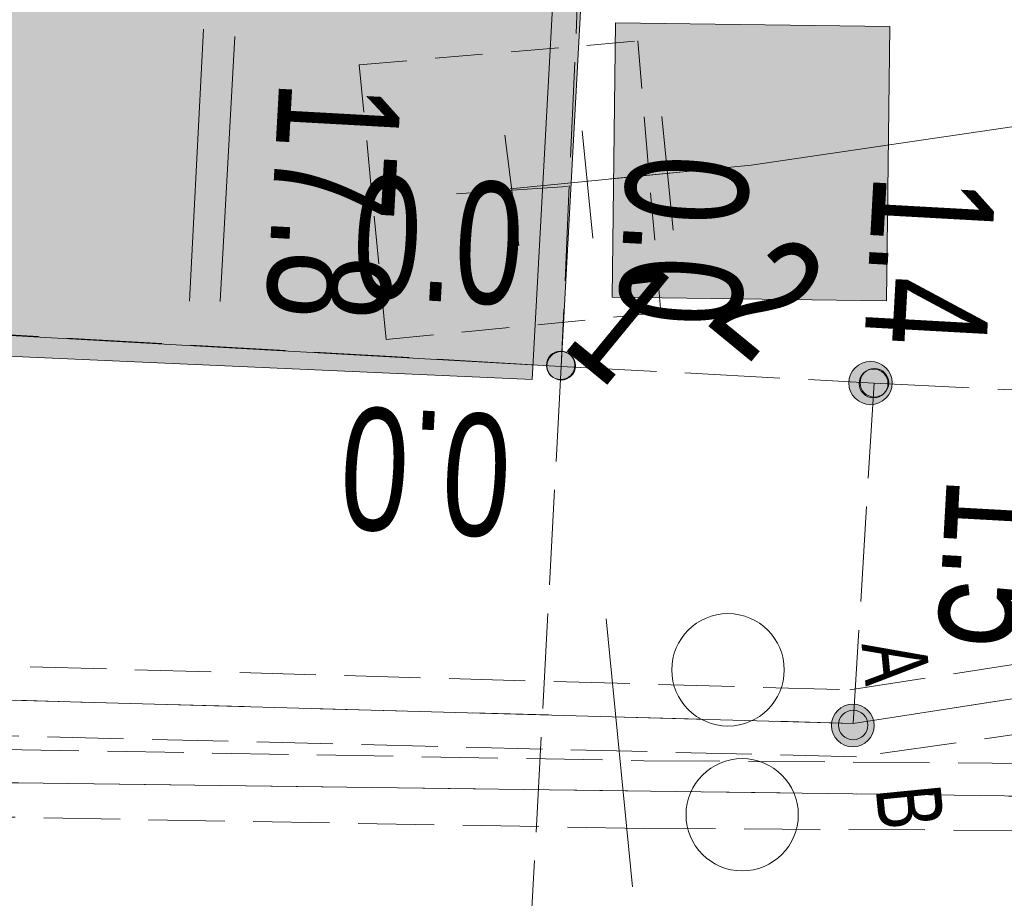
# Model space of a CAD drawing. Header units: metres. Extents: x -740 to 758, y -633 to 854.
# Tile 192 of 256: x -352.16 to -347.85, y 230.52 to 234.36. Entities that reach past the tile are written whole.
import ezdxf

# ---------------------------------------------------------------- set-up
doc = ezdxf.new("R2010")
doc.units = ezdxf.units.M
doc.header["$MEASUREMENT"] = 0
for name, pattern in [('208_125', [0.3328, 0.208, -0.1248]), ('333_125', [0.4576, 0.3328, -0.1248]), ('333_333', [0.6656, 0.3328, -0.3328]), ('416_125', [0.5408, 0.416, -0.1248])]:
    doc.linetypes.add(name, pattern=pattern)
for name, color, linetype in [('Grundkarte.LOVION', 7, 'Continuous'), ('Strom.LOVION', 7, 'Continuous'), ('StromBemass.LOVION', 7, 'Continuous'), ('Telko.LOVION', 7, 'Continuous')]:
    doc.layers.add(name, color=color, linetype=linetype)
doc.styles.add('ERSTELLTER_STIL_1', font='arial.ttf')

msp = doc.modelspace()

# ---------------------------------------------------------------- hatches: boundary and pattern name
at = {"layer": 'Grundkarte.LOVION', "linetype": 'Continuous', "lineweight": 18}
msp.add_hatch(color=254, dxfattribs=at).paths.add_polyline_path([(-365.906, 264.8289), (-367.3712, 233.5633), (-349.9164, 232.7872), (-348.2113, 264.0171)])
at = {"layer": 'Strom.LOVION', "linetype": 'Continuous', "lineweight": 18}
msp.add_hatch(color=34, dxfattribs=at).paths.add_polyline_path([(-367.5462, 233.8418), (-349.789, 232.844), (-348.0775, 264.311), (-365.8451, 265.2634)])
at = {"layer": 'StromBemass.LOVION', "linetype": 'Continuous', "lineweight": 13}
for points in [[(-349.7438, 232.809), (-349.7392, 232.8153), (-349.7355, 232.8222), (-349.7326, 232.8294), (-349.7307, 232.837), (-349.7298, 232.8447), (-349.7298, 232.8525), (-349.7308, 232.8603), (-349.7328, 232.8678), (-349.7357, 232.8751), (-349.7394, 232.8819), (-349.744, 232.8882), (-349.7494, 232.8939), (-349.7554, 232.8988), (-349.762, 232.903), (-349.7691, 232.9063), (-349.7765, 232.9087), (-349.7842, 232.9101), (-349.792, 232.9106), (-349.7998, 232.9101), (-349.8074, 232.9086), (-349.8149, 232.9061), (-349.8219, 232.9028), (-349.8285, 232.8986), (-349.8345, 232.8936), (-349.8398, 232.8879), (-349.8444, 232.8816), (-349.8481, 232.8747), (-349.851, 232.8674), (-349.8529, 232.8599), (-349.8538, 232.8521), (-349.8538, 232.8443), (-349.8528, 232.8366), (-349.8508, 232.829), (-349.8479, 232.8218), (-349.8442, 232.815), (-349.8395, 232.8087), (-349.8342, 232.803), (-349.8282, 232.798), (-349.8216, 232.7939), (-349.8145, 232.7906), (-349.8071, 232.7882), (-349.7994, 232.7868), (-349.7916, 232.7863), (-349.7838, 232.7868), (-349.7761, 232.7883), (-349.7687, 232.7907), (-349.7617, 232.7941), (-349.7551, 232.7983), (-349.7491, 232.8033)], [(-349.7438, 232.809), (-349.7392, 232.8153), (-349.7355, 232.8222), (-349.7326, 232.8294), (-349.7307, 232.837), (-349.7298, 232.8447), (-349.7298, 232.8525), (-349.7308, 232.8603), (-349.7328, 232.8678), (-349.7357, 232.8751), (-349.7394, 232.8819), (-349.744, 232.8882), (-349.7494, 232.8939), (-349.7554, 232.8988), (-349.762, 232.903), (-349.7691, 232.9063), (-349.7765, 232.9087), (-349.7842, 232.9101), (-349.792, 232.9106), (-349.7998, 232.9101), (-349.8074, 232.9086), (-349.8149, 232.9061), (-349.8219, 232.9028), (-349.8285, 232.8986), (-349.8345, 232.8936), (-349.8398, 232.8879), (-349.8444, 232.8816), (-349.8481, 232.8747), (-349.851, 232.8674), (-349.8529, 232.8599), (-349.8538, 232.8521), (-349.8538, 232.8443), (-349.8528, 232.8366), (-349.8508, 232.829), (-349.8479, 232.8218), (-349.8442, 232.815), (-349.8395, 232.8087), (-349.8342, 232.803), (-349.8282, 232.798), (-349.8216, 232.7939), (-349.8145, 232.7906), (-349.8071, 232.7882), (-349.7994, 232.7868), (-349.7916, 232.7863), (-349.7838, 232.7868), (-349.7761, 232.7883), (-349.7687, 232.7907), (-349.7617, 232.7941), (-349.7551, 232.7983), (-349.7491, 232.8033)], [(-349.7438, 232.809), (-349.7392, 232.8153), (-349.7355, 232.8222), (-349.7326, 232.8294), (-349.7307, 232.837), (-349.7298, 232.8447), (-349.7298, 232.8525), (-349.7308, 232.8603), (-349.7328, 232.8678), (-349.7357, 232.8751), (-349.7394, 232.8819), (-349.744, 232.8882), (-349.7494, 232.8939), (-349.7554, 232.8988), (-349.762, 232.903), (-349.7691, 232.9063), (-349.7765, 232.9087), (-349.7842, 232.9101), (-349.792, 232.9106), (-349.7998, 232.9101), (-349.8074, 232.9086), (-349.8149, 232.9061), (-349.8219, 232.9028), (-349.8285, 232.8986), (-349.8345, 232.8936), (-349.8398, 232.8879), (-349.8444, 232.8816), (-349.8481, 232.8747), (-349.851, 232.8674), (-349.8529, 232.8599), (-349.8538, 232.8521), (-349.8538, 232.8443), (-349.8528, 232.8366), (-349.8508, 232.829), (-349.8479, 232.8218), (-349.8442, 232.815), (-349.8395, 232.8087), (-349.8342, 232.803), (-349.8282, 232.798), (-349.8216, 232.7939), (-349.8145, 232.7906), (-349.8071, 232.7882), (-349.7994, 232.7868), (-349.7916, 232.7863), (-349.7838, 232.7868), (-349.7761, 232.7883), (-349.7687, 232.7907), (-349.7617, 232.7941), (-349.7551, 232.7983), (-349.7491, 232.8033)], [(-349.7438, 232.809), (-349.7392, 232.8153), (-349.7355, 232.8222), (-349.7326, 232.8294), (-349.7307, 232.837), (-349.7298, 232.8447), (-349.7298, 232.8525), (-349.7308, 232.8603), (-349.7328, 232.8678), (-349.7357, 232.8751), (-349.7394, 232.8819), (-349.744, 232.8882), (-349.7494, 232.8939), (-349.7554, 232.8988), (-349.762, 232.903), (-349.7691, 232.9063), (-349.7765, 232.9087), (-349.7842, 232.9101), (-349.792, 232.9106), (-349.7998, 232.9101), (-349.8074, 232.9086), (-349.8149, 232.9061), (-349.8219, 232.9028), (-349.8285, 232.8986), (-349.8345, 232.8936), (-349.8398, 232.8879), (-349.8444, 232.8816), (-349.8481, 232.8747), (-349.851, 232.8674), (-349.8529, 232.8599), (-349.8538, 232.8521), (-349.8538, 232.8443), (-349.8528, 232.8366), (-349.8508, 232.829), (-349.8479, 232.8218), (-349.8442, 232.815), (-349.8395, 232.8087), (-349.8342, 232.803), (-349.8282, 232.798), (-349.8216, 232.7939), (-349.8145, 232.7906), (-349.8071, 232.7882), (-349.7994, 232.7868), (-349.7916, 232.7863), (-349.7838, 232.7868), (-349.7761, 232.7883), (-349.7687, 232.7907), (-349.7617, 232.7941), (-349.7551, 232.7983), (-349.7491, 232.8033)], [(-349.7438, 232.809), (-349.7392, 232.8153), (-349.7355, 232.8222), (-349.7326, 232.8294), (-349.7307, 232.837), (-349.7298, 232.8447), (-349.7298, 232.8525), (-349.7308, 232.8603), (-349.7328, 232.8678), (-349.7357, 232.8751), (-349.7394, 232.8819), (-349.744, 232.8882), (-349.7494, 232.8939), (-349.7554, 232.8988), (-349.762, 232.903), (-349.7691, 232.9063), (-349.7765, 232.9087), (-349.7842, 232.9101), (-349.792, 232.9106), (-349.7998, 232.9101), (-349.8074, 232.9086), (-349.8149, 232.9061), (-349.8219, 232.9028), (-349.8285, 232.8986), (-349.8345, 232.8936), (-349.8398, 232.8879), (-349.8444, 232.8816), (-349.8481, 232.8747), (-349.851, 232.8674), (-349.8529, 232.8599), (-349.8538, 232.8521), (-349.8538, 232.8443), (-349.8528, 232.8366), (-349.8508, 232.829), (-349.8479, 232.8218), (-349.8442, 232.815), (-349.8395, 232.8087), (-349.8342, 232.803), (-349.8282, 232.798), (-349.8216, 232.7939), (-349.8145, 232.7906), (-349.8071, 232.7882), (-349.7994, 232.7868), (-349.7916, 232.7863), (-349.7838, 232.7868), (-349.7761, 232.7883), (-349.7687, 232.7907), (-349.7617, 232.7941), (-349.7551, 232.7983), (-349.7491, 232.8033)], [(-349.7438, 232.809), (-349.7392, 232.8153), (-349.7355, 232.8222), (-349.7326, 232.8294), (-349.7307, 232.837), (-349.7298, 232.8447), (-349.7298, 232.8525), (-349.7308, 232.8603), (-349.7328, 232.8678), (-349.7357, 232.8751), (-349.7394, 232.8819), (-349.744, 232.8882), (-349.7494, 232.8939), (-349.7554, 232.8988), (-349.762, 232.903), (-349.7691, 232.9063), (-349.7765, 232.9087), (-349.7842, 232.9101), (-349.792, 232.9106), (-349.7998, 232.9101), (-349.8074, 232.9086), (-349.8149, 232.9061), (-349.8219, 232.9028), (-349.8285, 232.8986), (-349.8345, 232.8936), (-349.8398, 232.8879), (-349.8444, 232.8816), (-349.8481, 232.8747), (-349.851, 232.8674), (-349.8529, 232.8599), (-349.8538, 232.8521), (-349.8538, 232.8443), (-349.8528, 232.8366), (-349.8508, 232.829), (-349.8479, 232.8218), (-349.8442, 232.815), (-349.8395, 232.8087), (-349.8342, 232.803), (-349.8282, 232.798), (-349.8216, 232.7939), (-349.8145, 232.7906), (-349.8071, 232.7882), (-349.7994, 232.7868), (-349.7916, 232.7863), (-349.7838, 232.7868), (-349.7761, 232.7883), (-349.7687, 232.7907), (-349.7617, 232.7941), (-349.7551, 232.7983), (-349.7491, 232.8033)], [(-349.7438, 232.809), (-349.7392, 232.8153), (-349.7355, 232.8222), (-349.7326, 232.8294), (-349.7307, 232.837), (-349.7298, 232.8447), (-349.7298, 232.8525), (-349.7308, 232.8603), (-349.7328, 232.8678), (-349.7357, 232.8751), (-349.7394, 232.8819), (-349.744, 232.8882), (-349.7494, 232.8939), (-349.7554, 232.8988), (-349.762, 232.903), (-349.7691, 232.9063), (-349.7765, 232.9087), (-349.7842, 232.9101), (-349.792, 232.9106), (-349.7998, 232.9101), (-349.8074, 232.9086), (-349.8149, 232.9061), (-349.8219, 232.9028), (-349.8285, 232.8986), (-349.8345, 232.8936), (-349.8398, 232.8879), (-349.8444, 232.8816), (-349.8481, 232.8747), (-349.851, 232.8674), (-349.8529, 232.8599), (-349.8538, 232.8521), (-349.8538, 232.8443), (-349.8528, 232.8366), (-349.8508, 232.829), (-349.8479, 232.8218), (-349.8442, 232.815), (-349.8395, 232.8087), (-349.8342, 232.803), (-349.8282, 232.798), (-349.8216, 232.7939), (-349.8145, 232.7906), (-349.8071, 232.7882), (-349.7994, 232.7868), (-349.7916, 232.7863), (-349.7838, 232.7868), (-349.7761, 232.7883), (-349.7687, 232.7907), (-349.7617, 232.7941), (-349.7551, 232.7983), (-349.7491, 232.8033)], [(-349.7438, 232.809), (-349.7392, 232.8153), (-349.7355, 232.8222), (-349.7326, 232.8294), (-349.7307, 232.837), (-349.7298, 232.8447), (-349.7298, 232.8525), (-349.7308, 232.8603), (-349.7328, 232.8678), (-349.7357, 232.8751), (-349.7394, 232.8819), (-349.744, 232.8882), (-349.7494, 232.8939), (-349.7554, 232.8988), (-349.762, 232.903), (-349.7691, 232.9063), (-349.7765, 232.9087), (-349.7842, 232.9101), (-349.792, 232.9106), (-349.7998, 232.9101), (-349.8074, 232.9086), (-349.8149, 232.9061), (-349.8219, 232.9028), (-349.8285, 232.8986), (-349.8345, 232.8936), (-349.8398, 232.8879), (-349.8444, 232.8816), (-349.8481, 232.8747), (-349.851, 232.8674), (-349.8529, 232.8599), (-349.8538, 232.8521), (-349.8538, 232.8443), (-349.8528, 232.8366), (-349.8508, 232.829), (-349.8479, 232.8218), (-349.8442, 232.815), (-349.8395, 232.8087), (-349.8342, 232.803), (-349.8282, 232.798), (-349.8216, 232.7939), (-349.8145, 232.7906), (-349.8071, 232.7882), (-349.7994, 232.7868), (-349.7916, 232.7863), (-349.7838, 232.7868), (-349.7761, 232.7883), (-349.7687, 232.7907), (-349.7617, 232.7941), (-349.7551, 232.7983), (-349.7491, 232.8033)], [(-349.7438, 232.809), (-349.7392, 232.8153), (-349.7355, 232.8222), (-349.7326, 232.8294), (-349.7307, 232.837), (-349.7298, 232.8447), (-349.7298, 232.8525), (-349.7308, 232.8603), (-349.7328, 232.8678), (-349.7357, 232.8751), (-349.7394, 232.8819), (-349.744, 232.8882), (-349.7494, 232.8939), (-349.7554, 232.8988), (-349.762, 232.903), (-349.7691, 232.9063), (-349.7765, 232.9087), (-349.7842, 232.9101), (-349.792, 232.9106), (-349.7998, 232.9101), (-349.8074, 232.9086), (-349.8149, 232.9061), (-349.8219, 232.9028), (-349.8285, 232.8986), (-349.8345, 232.8936), (-349.8398, 232.8879), (-349.8444, 232.8816), (-349.8481, 232.8747), (-349.851, 232.8674), (-349.8529, 232.8599), (-349.8538, 232.8521), (-349.8538, 232.8443), (-349.8528, 232.8366), (-349.8508, 232.829), (-349.8479, 232.8218), (-349.8442, 232.815), (-349.8395, 232.8087), (-349.8342, 232.803), (-349.8282, 232.798), (-349.8216, 232.7939), (-349.8145, 232.7906), (-349.8071, 232.7882), (-349.7994, 232.7868), (-349.7916, 232.7863), (-349.7838, 232.7868), (-349.7761, 232.7883), (-349.7687, 232.7907), (-349.7617, 232.7941), (-349.7551, 232.7983), (-349.7491, 232.8033)], [(-349.7438, 232.809), (-349.7392, 232.8153), (-349.7355, 232.8222), (-349.7326, 232.8294), (-349.7307, 232.837), (-349.7298, 232.8447), (-349.7298, 232.8525), (-349.7308, 232.8603), (-349.7328, 232.8678), (-349.7357, 232.8751), (-349.7394, 232.8819), (-349.744, 232.8882), (-349.7494, 232.8939), (-349.7554, 232.8988), (-349.762, 232.903), (-349.7691, 232.9063), (-349.7765, 232.9087), (-349.7842, 232.9101), (-349.792, 232.9106), (-349.7998, 232.9101), (-349.8074, 232.9086), (-349.8149, 232.9061), (-349.8219, 232.9028), (-349.8285, 232.8986), (-349.8345, 232.8936), (-349.8398, 232.8879), (-349.8444, 232.8816), (-349.8481, 232.8747), (-349.851, 232.8674), (-349.8529, 232.8599), (-349.8538, 232.8521), (-349.8538, 232.8443), (-349.8528, 232.8366), (-349.8508, 232.829), (-349.8479, 232.8218), (-349.8442, 232.815), (-349.8395, 232.8087), (-349.8342, 232.803), (-349.8282, 232.798), (-349.8216, 232.7939), (-349.8145, 232.7906), (-349.8071, 232.7882), (-349.7994, 232.7868), (-349.7916, 232.7863), (-349.7838, 232.7868), (-349.7761, 232.7883), (-349.7687, 232.7907), (-349.7617, 232.7941), (-349.7551, 232.7983), (-349.7491, 232.8033)], [(-349.7438, 232.809), (-349.7392, 232.8153), (-349.7355, 232.8222), (-349.7326, 232.8294), (-349.7307, 232.837), (-349.7298, 232.8447), (-349.7298, 232.8525), (-349.7308, 232.8603), (-349.7328, 232.8678), (-349.7357, 232.8751), (-349.7394, 232.8819), (-349.744, 232.8882), (-349.7494, 232.8939), (-349.7554, 232.8988), (-349.762, 232.903), (-349.7691, 232.9063), (-349.7765, 232.9087), (-349.7842, 232.9101), (-349.792, 232.9106), (-349.7998, 232.9101), (-349.8074, 232.9086), (-349.8149, 232.9061), (-349.8219, 232.9028), (-349.8285, 232.8986), (-349.8345, 232.8936), (-349.8398, 232.8879), (-349.8444, 232.8816), (-349.8481, 232.8747), (-349.851, 232.8674), (-349.8529, 232.8599), (-349.8538, 232.8521), (-349.8538, 232.8443), (-349.8528, 232.8366), (-349.8508, 232.829), (-349.8479, 232.8218), (-349.8442, 232.815), (-349.8395, 232.8087), (-349.8342, 232.803), (-349.8282, 232.798), (-349.8216, 232.7939), (-349.8145, 232.7906), (-349.8071, 232.7882), (-349.7994, 232.7868), (-349.7916, 232.7863), (-349.7838, 232.7868), (-349.7761, 232.7883), (-349.7687, 232.7907), (-349.7617, 232.7941), (-349.7551, 232.7983), (-349.7491, 232.8033)], [(-349.7438, 232.809), (-349.7392, 232.8153), (-349.7355, 232.8222), (-349.7326, 232.8294), (-349.7307, 232.837), (-349.7298, 232.8447), (-349.7298, 232.8525), (-349.7308, 232.8603), (-349.7328, 232.8678), (-349.7357, 232.8751), (-349.7394, 232.8819), (-349.744, 232.8882), (-349.7494, 232.8939), (-349.7554, 232.8988), (-349.762, 232.903), (-349.7691, 232.9063), (-349.7765, 232.9087), (-349.7842, 232.9101), (-349.792, 232.9106), (-349.7998, 232.9101), (-349.8074, 232.9086), (-349.8149, 232.9061), (-349.8219, 232.9028), (-349.8285, 232.8986), (-349.8345, 232.8936), (-349.8398, 232.8879), (-349.8444, 232.8816), (-349.8481, 232.8747), (-349.851, 232.8674), (-349.8529, 232.8599), (-349.8538, 232.8521), (-349.8538, 232.8443), (-349.8528, 232.8366), (-349.8508, 232.829), (-349.8479, 232.8218), (-349.8442, 232.815), (-349.8395, 232.8087), (-349.8342, 232.803), (-349.8282, 232.798), (-349.8216, 232.7939), (-349.8145, 232.7906), (-349.8071, 232.7882), (-349.7994, 232.7868), (-349.7916, 232.7863), (-349.7838, 232.7868), (-349.7761, 232.7883), (-349.7687, 232.7907), (-349.7617, 232.7941), (-349.7551, 232.7983), (-349.7491, 232.8033)], [(-349.7438, 232.809), (-349.7392, 232.8153), (-349.7355, 232.8222), (-349.7326, 232.8294), (-349.7307, 232.837), (-349.7298, 232.8447), (-349.7298, 232.8525), (-349.7308, 232.8603), (-349.7328, 232.8678), (-349.7357, 232.8751), (-349.7394, 232.8819), (-349.744, 232.8882), (-349.7494, 232.8939), (-349.7554, 232.8988), (-349.762, 232.903), (-349.7691, 232.9063), (-349.7765, 232.9087), (-349.7842, 232.9101), (-349.792, 232.9106), (-349.7998, 232.9101), (-349.8074, 232.9086), (-349.8149, 232.9061), (-349.8219, 232.9028), (-349.8285, 232.8986), (-349.8345, 232.8936), (-349.8398, 232.8879), (-349.8444, 232.8816), (-349.8481, 232.8747), (-349.851, 232.8674), (-349.8529, 232.8599), (-349.8538, 232.8521), (-349.8538, 232.8443), (-349.8528, 232.8366), (-349.8508, 232.829), (-349.8479, 232.8218), (-349.8442, 232.815), (-349.8395, 232.8087), (-349.8342, 232.803), (-349.8282, 232.798), (-349.8216, 232.7939), (-349.8145, 232.7906), (-349.8071, 232.7882), (-349.7994, 232.7868), (-349.7916, 232.7863), (-349.7838, 232.7868), (-349.7761, 232.7883), (-349.7687, 232.7907), (-349.7617, 232.7941), (-349.7551, 232.7983), (-349.7491, 232.8033)], [(-349.7438, 232.809), (-349.7392, 232.8153), (-349.7355, 232.8222), (-349.7326, 232.8294), (-349.7307, 232.837), (-349.7298, 232.8447), (-349.7298, 232.8525), (-349.7308, 232.8603), (-349.7328, 232.8678), (-349.7357, 232.8751), (-349.7394, 232.8819), (-349.744, 232.8882), (-349.7494, 232.8939), (-349.7554, 232.8988), (-349.762, 232.903), (-349.7691, 232.9063), (-349.7765, 232.9087), (-349.7842, 232.9101), (-349.792, 232.9106), (-349.7998, 232.9101), (-349.8074, 232.9086), (-349.8149, 232.9061), (-349.8219, 232.9028), (-349.8285, 232.8986), (-349.8345, 232.8936), (-349.8398, 232.8879), (-349.8444, 232.8816), (-349.8481, 232.8747), (-349.851, 232.8674), (-349.8529, 232.8599), (-349.8538, 232.8521), (-349.8538, 232.8443), (-349.8528, 232.8366), (-349.8508, 232.829), (-349.8479, 232.8218), (-349.8442, 232.815), (-349.8395, 232.8087), (-349.8342, 232.803), (-349.8282, 232.798), (-349.8216, 232.7939), (-349.8145, 232.7906), (-349.8071, 232.7882), (-349.7994, 232.7868), (-349.7916, 232.7863), (-349.7838, 232.7868), (-349.7761, 232.7883), (-349.7687, 232.7907), (-349.7617, 232.7941), (-349.7551, 232.7983), (-349.7491, 232.8033)], [(-349.7411, 232.8068), (-349.7366, 232.8131), (-349.7328, 232.82), (-349.73, 232.8273), (-349.728, 232.8349), (-349.7271, 232.8426), (-349.7271, 232.8504), (-349.7281, 232.8582), (-349.7301, 232.8657), (-349.733, 232.873), (-349.7368, 232.8798), (-349.7414, 232.8862), (-349.7468, 232.8918), (-349.7528, 232.8968), (-349.7594, 232.901), (-349.7665, 232.9043), (-349.7739, 232.9067), (-349.7816, 232.9081), (-349.7894, 232.9086), (-349.7972, 232.9081), (-349.8049, 232.9066), (-349.8123, 232.9041), (-349.8194, 232.9008), (-349.826, 232.8966), (-349.832, 232.8916), (-349.8373, 232.8858), (-349.8419, 232.8795), (-349.8456, 232.8726), (-349.8485, 232.8654), (-349.8504, 232.8578), (-349.8514, 232.85), (-349.8513, 232.8422), (-349.8503, 232.8345), (-349.8484, 232.8269), (-349.8455, 232.8196), (-349.8417, 232.8128), (-349.8371, 232.8065), (-349.8317, 232.8008), (-349.8257, 232.7958), (-349.819, 232.7917), (-349.812, 232.7884), (-349.8045, 232.786), (-349.7968, 232.7845), (-349.789, 232.7841), (-349.7812, 232.7846), (-349.7735, 232.7861), (-349.7661, 232.7885), (-349.7591, 232.7919), (-349.7525, 232.7961), (-349.7465, 232.8011)], [(-349.7411, 232.8068), (-349.7366, 232.8131), (-349.7328, 232.82), (-349.73, 232.8273), (-349.728, 232.8349), (-349.7271, 232.8426), (-349.7271, 232.8504), (-349.7281, 232.8582), (-349.7301, 232.8657), (-349.733, 232.873), (-349.7368, 232.8798), (-349.7414, 232.8862), (-349.7468, 232.8918), (-349.7528, 232.8968), (-349.7594, 232.901), (-349.7665, 232.9043), (-349.7739, 232.9067), (-349.7816, 232.9081), (-349.7894, 232.9086), (-349.7972, 232.9081), (-349.8049, 232.9066), (-349.8123, 232.9041), (-349.8194, 232.9008), (-349.826, 232.8966), (-349.832, 232.8916), (-349.8373, 232.8858), (-349.8419, 232.8795), (-349.8456, 232.8726), (-349.8485, 232.8654), (-349.8504, 232.8578), (-349.8514, 232.85), (-349.8513, 232.8422), (-349.8503, 232.8345), (-349.8484, 232.8269), (-349.8455, 232.8196), (-349.8417, 232.8128), (-349.8371, 232.8065), (-349.8317, 232.8008), (-349.8257, 232.7958), (-349.819, 232.7917), (-349.812, 232.7884), (-349.8045, 232.786), (-349.7968, 232.7845), (-349.789, 232.7841), (-349.7812, 232.7846), (-349.7735, 232.7861), (-349.7661, 232.7885), (-349.7591, 232.7919), (-349.7525, 232.7961), (-349.7465, 232.8011)], [(-349.7411, 232.8068), (-349.7366, 232.8131), (-349.7328, 232.82), (-349.73, 232.8273), (-349.728, 232.8349), (-349.7271, 232.8426), (-349.7271, 232.8504), (-349.7281, 232.8582), (-349.7301, 232.8657), (-349.733, 232.873), (-349.7368, 232.8798), (-349.7414, 232.8862), (-349.7468, 232.8918), (-349.7528, 232.8968), (-349.7594, 232.901), (-349.7665, 232.9043), (-349.7739, 232.9067), (-349.7816, 232.9081), (-349.7894, 232.9086), (-349.7972, 232.9081), (-349.8049, 232.9066), (-349.8123, 232.9041), (-349.8194, 232.9008), (-349.826, 232.8966), (-349.832, 232.8916), (-349.8373, 232.8858), (-349.8419, 232.8795), (-349.8456, 232.8726), (-349.8485, 232.8654), (-349.8504, 232.8578), (-349.8514, 232.85), (-349.8513, 232.8422), (-349.8503, 232.8345), (-349.8484, 232.8269), (-349.8455, 232.8196), (-349.8417, 232.8128), (-349.8371, 232.8065), (-349.8317, 232.8008), (-349.8257, 232.7958), (-349.819, 232.7917), (-349.812, 232.7884), (-349.8045, 232.786), (-349.7968, 232.7845), (-349.789, 232.7841), (-349.7812, 232.7846), (-349.7735, 232.7861), (-349.7661, 232.7885), (-349.7591, 232.7919), (-349.7525, 232.7961), (-349.7465, 232.8011)], [(-349.7411, 232.8068), (-349.7366, 232.8131), (-349.7328, 232.82), (-349.73, 232.8273), (-349.728, 232.8349), (-349.7271, 232.8426), (-349.7271, 232.8504), (-349.7281, 232.8582), (-349.7301, 232.8657), (-349.733, 232.873), (-349.7368, 232.8798), (-349.7414, 232.8862), (-349.7468, 232.8918), (-349.7528, 232.8968), (-349.7594, 232.901), (-349.7665, 232.9043), (-349.7739, 232.9067), (-349.7816, 232.9081), (-349.7894, 232.9086), (-349.7972, 232.9081), (-349.8049, 232.9066), (-349.8123, 232.9041), (-349.8194, 232.9008), (-349.826, 232.8966), (-349.832, 232.8916), (-349.8373, 232.8858), (-349.8419, 232.8795), (-349.8456, 232.8726), (-349.8485, 232.8654), (-349.8504, 232.8578), (-349.8514, 232.85), (-349.8513, 232.8422), (-349.8503, 232.8345), (-349.8484, 232.8269), (-349.8455, 232.8196), (-349.8417, 232.8128), (-349.8371, 232.8065), (-349.8317, 232.8008), (-349.8257, 232.7958), (-349.819, 232.7917), (-349.812, 232.7884), (-349.8045, 232.786), (-349.7968, 232.7845), (-349.789, 232.7841), (-349.7812, 232.7846), (-349.7735, 232.7861), (-349.7661, 232.7885), (-349.7591, 232.7919), (-349.7525, 232.7961), (-349.7465, 232.8011)], [(-349.7411, 232.8068), (-349.7366, 232.8131), (-349.7328, 232.82), (-349.73, 232.8273), (-349.728, 232.8349), (-349.7271, 232.8426), (-349.7271, 232.8504), (-349.7281, 232.8582), (-349.7301, 232.8657), (-349.733, 232.873), (-349.7368, 232.8798), (-349.7414, 232.8862), (-349.7468, 232.8918), (-349.7528, 232.8968), (-349.7594, 232.901), (-349.7665, 232.9043), (-349.7739, 232.9067), (-349.7816, 232.9081), (-349.7894, 232.9086), (-349.7972, 232.9081), (-349.8049, 232.9066), (-349.8123, 232.9041), (-349.8194, 232.9008), (-349.826, 232.8966), (-349.832, 232.8916), (-349.8373, 232.8858), (-349.8419, 232.8795), (-349.8456, 232.8726), (-349.8485, 232.8654), (-349.8504, 232.8578), (-349.8514, 232.85), (-349.8513, 232.8422), (-349.8503, 232.8345), (-349.8484, 232.8269), (-349.8455, 232.8196), (-349.8417, 232.8128), (-349.8371, 232.8065), (-349.8317, 232.8008), (-349.8257, 232.7958), (-349.819, 232.7917), (-349.812, 232.7884), (-349.8045, 232.786), (-349.7968, 232.7845), (-349.789, 232.7841), (-349.7812, 232.7846), (-349.7735, 232.7861), (-349.7661, 232.7885), (-349.7591, 232.7919), (-349.7525, 232.7961), (-349.7465, 232.8011)], [(-349.7411, 232.8068), (-349.7366, 232.8131), (-349.7328, 232.82), (-349.73, 232.8273), (-349.728, 232.8349), (-349.7271, 232.8426), (-349.7271, 232.8504), (-349.7281, 232.8582), (-349.7301, 232.8657), (-349.733, 232.873), (-349.7368, 232.8798), (-349.7414, 232.8862), (-349.7468, 232.8918), (-349.7528, 232.8968), (-349.7594, 232.901), (-349.7665, 232.9043), (-349.7739, 232.9067), (-349.7816, 232.9081), (-349.7894, 232.9086), (-349.7972, 232.9081), (-349.8049, 232.9066), (-349.8123, 232.9041), (-349.8194, 232.9008), (-349.826, 232.8966), (-349.832, 232.8916), (-349.8373, 232.8858), (-349.8419, 232.8795), (-349.8456, 232.8726), (-349.8485, 232.8654), (-349.8504, 232.8578), (-349.8514, 232.85), (-349.8513, 232.8422), (-349.8503, 232.8345), (-349.8484, 232.8269), (-349.8455, 232.8196), (-349.8417, 232.8128), (-349.8371, 232.8065), (-349.8317, 232.8008), (-349.8257, 232.7958), (-349.819, 232.7917), (-349.812, 232.7884), (-349.8045, 232.786), (-349.7968, 232.7845), (-349.789, 232.7841), (-349.7812, 232.7846), (-349.7735, 232.7861), (-349.7661, 232.7885), (-349.7591, 232.7919), (-349.7525, 232.7961), (-349.7465, 232.8011)], [(-349.7411, 232.8068), (-349.7366, 232.8131), (-349.7328, 232.82), (-349.73, 232.8273), (-349.728, 232.8349), (-349.7271, 232.8426), (-349.7271, 232.8504), (-349.7281, 232.8582), (-349.7301, 232.8657), (-349.733, 232.873), (-349.7368, 232.8798), (-349.7414, 232.8862), (-349.7468, 232.8918), (-349.7528, 232.8968), (-349.7594, 232.901), (-349.7665, 232.9043), (-349.7739, 232.9067), (-349.7816, 232.9081), (-349.7894, 232.9086), (-349.7972, 232.9081), (-349.8049, 232.9066), (-349.8123, 232.9041), (-349.8194, 232.9008), (-349.826, 232.8966), (-349.832, 232.8916), (-349.8373, 232.8858), (-349.8419, 232.8795), (-349.8456, 232.8726), (-349.8485, 232.8654), (-349.8504, 232.8578), (-349.8514, 232.85), (-349.8513, 232.8422), (-349.8503, 232.8345), (-349.8484, 232.8269), (-349.8455, 232.8196), (-349.8417, 232.8128), (-349.8371, 232.8065), (-349.8317, 232.8008), (-349.8257, 232.7958), (-349.819, 232.7917), (-349.812, 232.7884), (-349.8045, 232.786), (-349.7968, 232.7845), (-349.789, 232.7841), (-349.7812, 232.7846), (-349.7735, 232.7861), (-349.7661, 232.7885), (-349.7591, 232.7919), (-349.7525, 232.7961), (-349.7465, 232.8011)], [(-349.7411, 232.8068), (-349.7366, 232.8131), (-349.7328, 232.82), (-349.73, 232.8273), (-349.728, 232.8349), (-349.7271, 232.8426), (-349.7271, 232.8504), (-349.7281, 232.8582), (-349.7301, 232.8657), (-349.733, 232.873), (-349.7368, 232.8798), (-349.7414, 232.8862), (-349.7468, 232.8918), (-349.7528, 232.8968), (-349.7594, 232.901), (-349.7665, 232.9043), (-349.7739, 232.9067), (-349.7816, 232.9081), (-349.7894, 232.9086), (-349.7972, 232.9081), (-349.8049, 232.9066), (-349.8123, 232.9041), (-349.8194, 232.9008), (-349.826, 232.8966), (-349.832, 232.8916), (-349.8373, 232.8858), (-349.8419, 232.8795), (-349.8456, 232.8726), (-349.8485, 232.8654), (-349.8504, 232.8578), (-349.8514, 232.85), (-349.8513, 232.8422), (-349.8503, 232.8345), (-349.8484, 232.8269), (-349.8455, 232.8196), (-349.8417, 232.8128), (-349.8371, 232.8065), (-349.8317, 232.8008), (-349.8257, 232.7958), (-349.819, 232.7917), (-349.812, 232.7884), (-349.8045, 232.786), (-349.7968, 232.7845), (-349.789, 232.7841), (-349.7812, 232.7846), (-349.7735, 232.7861), (-349.7661, 232.7885), (-349.7591, 232.7919), (-349.7525, 232.7961), (-349.7465, 232.8011)], [(-349.7411, 232.8068), (-349.7366, 232.8131), (-349.7328, 232.82), (-349.73, 232.8273), (-349.728, 232.8349), (-349.7271, 232.8426), (-349.7271, 232.8504), (-349.7281, 232.8582), (-349.7301, 232.8657), (-349.733, 232.873), (-349.7368, 232.8798), (-349.7414, 232.8862), (-349.7468, 232.8918), (-349.7528, 232.8968), (-349.7594, 232.901), (-349.7665, 232.9043), (-349.7739, 232.9067), (-349.7816, 232.9081), (-349.7894, 232.9086), (-349.7972, 232.9081), (-349.8049, 232.9066), (-349.8123, 232.9041), (-349.8194, 232.9008), (-349.826, 232.8966), (-349.832, 232.8916), (-349.8373, 232.8858), (-349.8419, 232.8795), (-349.8456, 232.8726), (-349.8485, 232.8654), (-349.8504, 232.8578), (-349.8514, 232.85), (-349.8513, 232.8422), (-349.8503, 232.8345), (-349.8484, 232.8269), (-349.8455, 232.8196), (-349.8417, 232.8128), (-349.8371, 232.8065), (-349.8317, 232.8008), (-349.8257, 232.7958), (-349.819, 232.7917), (-349.812, 232.7884), (-349.8045, 232.786), (-349.7968, 232.7845), (-349.789, 232.7841), (-349.7812, 232.7846), (-349.7735, 232.7861), (-349.7661, 232.7885), (-349.7591, 232.7919), (-349.7525, 232.7961), (-349.7465, 232.8011)], [(-349.7411, 232.8068), (-349.7366, 232.8131), (-349.7328, 232.82), (-349.73, 232.8273), (-349.728, 232.8349), (-349.7271, 232.8426), (-349.7271, 232.8504), (-349.7281, 232.8582), (-349.7301, 232.8657), (-349.733, 232.873), (-349.7368, 232.8798), (-349.7414, 232.8862), (-349.7468, 232.8918), (-349.7528, 232.8968), (-349.7594, 232.901), (-349.7665, 232.9043), (-349.7739, 232.9067), (-349.7816, 232.9081), (-349.7894, 232.9086), (-349.7972, 232.9081), (-349.8049, 232.9066), (-349.8123, 232.9041), (-349.8194, 232.9008), (-349.826, 232.8966), (-349.832, 232.8916), (-349.8373, 232.8858), (-349.8419, 232.8795), (-349.8456, 232.8726), (-349.8485, 232.8654), (-349.8504, 232.8578), (-349.8514, 232.85), (-349.8513, 232.8422), (-349.8503, 232.8345), (-349.8484, 232.8269), (-349.8455, 232.8196), (-349.8417, 232.8128), (-349.8371, 232.8065), (-349.8317, 232.8008), (-349.8257, 232.7958), (-349.819, 232.7917), (-349.812, 232.7884), (-349.8045, 232.786), (-349.7968, 232.7845), (-349.789, 232.7841), (-349.7812, 232.7846), (-349.7735, 232.7861), (-349.7661, 232.7885), (-349.7591, 232.7919), (-349.7525, 232.7961), (-349.7465, 232.8011)], [(-349.7411, 232.8068), (-349.7366, 232.8131), (-349.7328, 232.82), (-349.73, 232.8273), (-349.728, 232.8349), (-349.7271, 232.8426), (-349.7271, 232.8504), (-349.7281, 232.8582), (-349.7301, 232.8657), (-349.733, 232.873), (-349.7368, 232.8798), (-349.7414, 232.8862), (-349.7468, 232.8918), (-349.7528, 232.8968), (-349.7594, 232.901), (-349.7665, 232.9043), (-349.7739, 232.9067), (-349.7816, 232.9081), (-349.7894, 232.9086), (-349.7972, 232.9081), (-349.8049, 232.9066), (-349.8123, 232.9041), (-349.8194, 232.9008), (-349.826, 232.8966), (-349.832, 232.8916), (-349.8373, 232.8858), (-349.8419, 232.8795), (-349.8456, 232.8726), (-349.8485, 232.8654), (-349.8504, 232.8578), (-349.8514, 232.85), (-349.8513, 232.8422), (-349.8503, 232.8345), (-349.8484, 232.8269), (-349.8455, 232.8196), (-349.8417, 232.8128), (-349.8371, 232.8065), (-349.8317, 232.8008), (-349.8257, 232.7958), (-349.819, 232.7917), (-349.812, 232.7884), (-349.8045, 232.786), (-349.7968, 232.7845), (-349.789, 232.7841), (-349.7812, 232.7846), (-349.7735, 232.7861), (-349.7661, 232.7885), (-349.7591, 232.7919), (-349.7525, 232.7961), (-349.7465, 232.8011)], [(-348.3647, 232.7111), (-348.3578, 232.7207), (-348.3521, 232.7311), (-348.3477, 232.7422), (-348.3448, 232.7537), (-348.3433, 232.7655), (-348.3434, 232.7774), (-348.3449, 232.7892), (-348.3479, 232.8007), (-348.3523, 232.8118), (-348.3581, 232.8222), (-348.3651, 232.8318), (-348.3733, 232.8404), (-348.3825, 232.848), (-348.3925, 232.8543), (-348.4033, 232.8594), (-348.4146, 232.863), (-348.4263, 232.8652), (-348.4382, 232.8659), (-348.45, 232.8651), (-348.4617, 232.8628), (-348.473, 232.8591), (-348.4838, 232.854), (-348.4938, 232.8476), (-348.5029, 232.84), (-348.511, 232.8313), (-348.518, 232.8217), (-348.5237, 232.8112), (-348.528, 232.8002), (-348.531, 232.7886), (-348.5324, 232.7768), (-348.5324, 232.7649), (-348.5308, 232.7531), (-348.5279, 232.7416), (-348.5234, 232.7306), (-348.5177, 232.7202), (-348.5107, 232.7106), (-348.5025, 232.7019), (-348.4933, 232.6944), (-348.4832, 232.6881), (-348.4725, 232.683), (-348.4611, 232.6794), (-348.4494, 232.6772), (-348.4376, 232.6765), (-348.4257, 232.6773), (-348.414, 232.6795), (-348.4027, 232.6832), (-348.392, 232.6883), (-348.382, 232.6947), (-348.3728, 232.7024)], [(-348.376, 232.7293), (-348.3714, 232.7357), (-348.3676, 232.7427), (-348.3647, 232.75), (-348.3628, 232.7577), (-348.3618, 232.7655), (-348.3619, 232.7734), (-348.3629, 232.7812), (-348.3649, 232.7889), (-348.3678, 232.7962), (-348.3716, 232.8031), (-348.3763, 232.8095), (-348.3817, 232.8152), (-348.3878, 232.8202), (-348.3945, 232.8244), (-348.4016, 232.8278), (-348.4091, 232.8302), (-348.4169, 232.8317), (-348.4248, 232.8321), (-348.4327, 232.8316), (-348.4404, 232.8301), (-348.4479, 232.8276), (-348.455, 232.8242), (-348.4617, 232.82), (-348.4678, 232.8149), (-348.4732, 232.8092), (-348.4778, 232.8028), (-348.4816, 232.7958), (-348.4844, 232.7885), (-348.4864, 232.7808), (-348.4873, 232.773), (-348.4873, 232.7651), (-348.4863, 232.7573), (-348.4843, 232.7496), (-348.4814, 232.7423), (-348.4776, 232.7354), (-348.4729, 232.729), (-348.4675, 232.7233), (-348.4614, 232.7183), (-348.4547, 232.7141), (-348.4475, 232.7107), (-348.44, 232.7083), (-348.4323, 232.7069), (-348.4244, 232.7064), (-348.4165, 232.7069), (-348.4088, 232.7084), (-348.4013, 232.7109), (-348.3941, 232.7143), (-348.3875, 232.7185), (-348.3814, 232.7236)], [(-348.3729, 232.7324), (-348.3683, 232.7387), (-348.3645, 232.7456), (-348.3617, 232.7529), (-348.3597, 232.7605), (-348.3588, 232.7683), (-348.3588, 232.7762), (-348.3598, 232.784), (-348.3618, 232.7915), (-348.3647, 232.7988), (-348.3685, 232.8057), (-348.3731, 232.812), (-348.3785, 232.8177), (-348.3846, 232.8227), (-348.3912, 232.8269), (-348.3983, 232.8302), (-348.4058, 232.8326), (-348.4135, 232.8341), (-348.4214, 232.8345), (-348.4292, 232.834), (-348.4369, 232.8325), (-348.4444, 232.8301), (-348.4514, 232.8267), (-348.4581, 232.8225), (-348.4641, 232.8175), (-348.4694, 232.8117), (-348.474, 232.8054), (-348.4778, 232.7985), (-348.4807, 232.7912), (-348.4826, 232.7836), (-348.4835, 232.7758), (-348.4835, 232.7679), (-348.4825, 232.7601), (-348.4805, 232.7525), (-348.4776, 232.7453), (-348.4738, 232.7384), (-348.4692, 232.7321), (-348.4638, 232.7264), (-348.4577, 232.7214), (-348.4511, 232.7172), (-348.444, 232.7139), (-348.4365, 232.7115), (-348.4288, 232.71), (-348.421, 232.7096), (-348.4131, 232.7101), (-348.4054, 232.7116), (-348.398, 232.714), (-348.3909, 232.7174), (-348.3843, 232.7216), (-348.3782, 232.7266)], [(-348.443, 231.215), (-348.4362, 231.2245), (-348.4305, 231.2348), (-348.4263, 231.2458), (-348.4234, 231.2571), (-348.4219, 231.2688), (-348.422, 231.2805), (-348.4235, 231.2922), (-348.4264, 231.3036), (-348.4308, 231.3145), (-348.4365, 231.3247), (-348.4434, 231.3342), (-348.4515, 231.3428), (-348.4606, 231.3502), (-348.4705, 231.3565), (-348.4811, 231.3614), (-348.4923, 231.365), (-348.5039, 231.3672), (-348.5156, 231.3679), (-348.5273, 231.3671), (-348.5388, 231.3649), (-348.55, 231.3612), (-348.5606, 231.3562), (-348.5705, 231.3499), (-348.5795, 231.3423), (-348.5875, 231.3338), (-348.5944, 231.3242), (-348.6, 231.3139), (-348.6043, 231.303), (-348.6072, 231.2916), (-348.6086, 231.2799), (-348.6086, 231.2682), (-348.6071, 231.2566), (-348.6041, 231.2452), (-348.5998, 231.2343), (-348.5941, 231.224), (-348.5872, 231.2145), (-348.5791, 231.206), (-348.57, 231.1985), (-348.5601, 231.1923), (-348.5494, 231.1873), (-348.5383, 231.1837), (-348.5267, 231.1816), (-348.515, 231.1809), (-348.5033, 231.1816), (-348.4917, 231.1839), (-348.4806, 231.1875), (-348.47, 231.1926), (-348.4601, 231.1989), (-348.4511, 231.2064)], [(-348.4641, 231.2357), (-348.4594, 231.2422), (-348.4555, 231.2493), (-348.4526, 231.2569), (-348.4506, 231.2647), (-348.4496, 231.2727), (-348.4496, 231.2808), (-348.4506, 231.2888), (-348.4527, 231.2967), (-348.4557, 231.3042), (-348.4596, 231.3112), (-348.4644, 231.3178), (-348.4699, 231.3237), (-348.4762, 231.3288), (-348.483, 231.3331), (-348.4903, 231.3365), (-348.498, 231.339), (-348.506, 231.3405), (-348.5141, 231.341), (-348.5221, 231.3404), (-348.5301, 231.3389), (-348.5378, 231.3364), (-348.5451, 231.3329), (-348.5519, 231.3285), (-348.5581, 231.3234), (-348.5636, 231.3175), (-348.5683, 231.3109), (-348.5722, 231.3038), (-348.5752, 231.2963), (-348.5772, 231.2884), (-348.5781, 231.2804), (-348.5781, 231.2723), (-348.5771, 231.2643), (-348.575, 231.2565), (-348.572, 231.249), (-348.5681, 231.2419), (-348.5633, 231.2354), (-348.5578, 231.2295), (-348.5515, 231.2243), (-348.5447, 231.22), (-348.5374, 231.2166), (-348.5297, 231.2141), (-348.5217, 231.2127), (-348.5137, 231.2122), (-348.5056, 231.2127), (-348.4976, 231.2142), (-348.49, 231.2168), (-348.4827, 231.2202), (-348.4758, 231.2246), (-348.4696, 231.2298)]]:
    msp.add_hatch(color=7, dxfattribs=at).paths.add_polyline_path(points)
at = {"layer": 'Telko.LOVION', "linetype": 'Continuous', "lineweight": 13}
msp.add_hatch(color=7, dxfattribs=at).paths.add_polyline_path([(-349.5515, 234.345), (-349.5673, 233.1464), (-348.3688, 233.1306), (-348.353, 234.3292)])

# ---------------------------------------------------------------- linework, layer by layer
at = {"layer": 'Grundkarte.LOVION', "color": 8, "linetype": 'Continuous', "lineweight": 18}
msp.add_lwpolyline([(-365.906, 264.8289), (-348.2113, 264.0171), (-349.9164, 232.7872), (-367.3712, 233.5633)], close=True, dxfattribs=at)
at = {"layer": 'Strom.LOVION', "color": 34, "linetype": 'Continuous', "lineweight": 18}
msp.add_lwpolyline([(-367.5462, 233.8418), (-365.8451, 265.2634), (-348.0775, 264.311), (-349.789, 232.844)], close=True, dxfattribs=at)
at = {"layer": 'Strom.LOVION', "color": 9, "linetype": '333_333', "lineweight": 18}
for points in [[(-344.785, 240.3084), (-345.1447, 234.4655), (-345.4814, 233.073), (-346.1918, 232.176), (-347.2177, 231.4846), (-348.5134, 231.284), (-354.4108, 231.4463), (-360.1976, 231.383), (-363.6837, 231.3673), (-366.0715, 231.6067), (-368.2717, 232.0418), (-369.8381, 232.4946), (-371.2253, 233.2308), (-373.7233, 235.957), (-374.4854, 236.7987), (-374.5501, 237.3096), (-374.1558, 241.5894), (-373.7092, 252.288), (-374.0643, 253.199), (-374.4361, 253.8277), (-379.0371, 255.2399), (-379.3728, 255.6504), (-379.4364, 255.9988)], [(-374.978, 243.0459), (-374.8186, 242.3226), (-374.7499, 241.62), (-374.9657, 237.3281), (-374.8023, 236.413), (-374.3381, 235.8968), (-373.7688, 235.2136), (-372.1168, 233.1289), (-371.5004, 232.5685), (-370.325, 232.0332), (-367.6439, 231.3643), (-364.7693, 230.8325), (-362.7017, 230.6948), (-359.0004, 230.7759), (-356.5354, 230.9578), (-353.159, 231.0367), (-347.2994, 230.9594), (-346.068, 231.2128), (-344.9921, 231.9977), (-344.3461, 232.9476), (-344.1132, 234.3447), (-344.033, 240.175)]]:
    msp.add_lwpolyline(points, dxfattribs=at)
at = {"layer": 'Strom.LOVION', "color": 194, "linetype": 'Continuous', "lineweight": 18}
for points in [[(-352.4703, 248.0248), (-348.997, 247.5664), (-348.9545, 247.5853), (-346.7193, 247.0945), (-345.4831, 246.24), (-344.7981, 244.977), (-344.4892, 243.0269), (-344.785, 240.3084), (-345.1447, 234.4655), (-345.4814, 233.073), (-346.1918, 232.176), (-347.2177, 231.4846), (-348.5134, 231.284), (-354.4108, 231.4463), (-360.1976, 231.383), (-363.6837, 231.3673), (-366.0715, 231.6067), (-368.2717, 232.0418)], [(-352.7811, 242.4379), (-349.3004, 242.0541), (-345.6811, 242.068), (-345.102, 241.8882), (-344.6096, 241.5374), (-344.2228, 241.0579), (-344.033, 240.175), (-344.1132, 234.3447), (-344.3461, 232.9476), (-344.9921, 231.9977), (-346.068, 231.2128), (-347.2994, 230.9594), (-353.159, 231.0367), (-356.5354, 230.9578), (-359.0004, 230.7759), (-362.7017, 230.6948), (-364.7693, 230.8325), (-367.6439, 231.3643), (-370.325, 232.0332)]]:
    msp.add_lwpolyline(points, dxfattribs=at)
at = {"layer": 'Strom.LOVION', "color": 7, "linetype": '333_125', "lineweight": 13}
for points in [[(-368.2274, 232.1939), (-366.0566, 231.7559), (-363.6687, 231.5165), (-360.1987, 231.5454), (-354.3959, 231.5955), (-348.5277, 231.4304), (-347.2613, 231.6281), (-346.3071, 232.2977), (-345.6203, 233.1333), (-345.2807, 234.4965), (-344.9342, 240.3234), (-344.6357, 240.2935), (-344.9955, 234.4505), (-345.3397, 232.9834), (-346.0925, 232.0675), (-347.1581, 231.3279), (-348.499, 231.1376), (-354.4097, 231.2839), (-360.1833, 231.2366), (-363.6854, 231.2341), (-366.0865, 231.4574), (-368.3027, 231.9058)], [(-370.2807, 232.1853), (-367.6128, 231.5003), (-364.7411, 230.9979), (-362.7028, 230.8573), (-359.0015, 230.9384), (-356.5365, 231.1202), (-353.144, 231.1859), (-349.4284, 231.1207), (-347.3137, 231.1057), (-346.1248, 231.3402), (-345.1046, 232.0902), (-344.485, 233.0079), (-344.2625, 234.3597), (-344.1823, 240.19)], [(-344.194, 232.9033), (-344.8928, 231.8892), (-345.9952, 231.0721), (-347.2851, 230.813), (-349.429, 230.825), (-353.1447, 230.8903), (-356.5211, 230.8114), (-359.0021, 230.6427), (-362.7034, 230.5616), (-364.7843, 230.6833), (-367.6588, 231.215), (-370.3853, 231.8943)]]:
    msp.add_lwpolyline(points, dxfattribs=at)
at = {"layer": 'StromBemass.LOVION', "color": 7, "linetype": '416_125', "lineweight": 13}
for points in [[(-347.6619, 264.2925), (-348.0775, 264.311), (-348.6341, 254.1337), (-348.997, 247.5664), (-349.0638, 246.4367), (-349.1221, 245.2192), (-349.2288, 243.2876), (-349.3004, 242.0541), (-349.3039, 241.7877), (-349.3829, 240.4796), (-349.5479, 237.3305), (-349.7058, 234.7141), (-349.789, 232.844), (-350.2101, 225.0592), (-351.4255, 202.8768), (-352.5174, 182.9085), (-303.0882, 180.2193)], [(-366.3757, 255.5763), (-366.8459, 246.7818), (-366.9982, 244.1069), (-367.5462, 233.8418), (-365.9556, 233.746), (-364.6021, 233.6567), (-364.2026, 233.6514), (-363.5631, 233.6105), (-362.5373, 233.5482), (-360.0863, 233.4184), (-358.8527, 233.3469), (-356.4017, 233.2171), (-354.3209, 233.0955), (-353.0287, 233.0297), (-349.789, 232.844), (-348.4223, 232.7707), (-347.2048, 232.7124), (-347.1434, 232.6889), (-346.179, 232.6501), (-344.9615, 232.5918), (-344.3513, 232.5481), (-338.8098, 232.2475), (-324.3216, 231.4326)], [(-348.4223, 232.7707), (-348.5134, 231.284)]]:
    msp.add_lwpolyline(points, dxfattribs=at)
at = {"layer": 'StromBemass.LOVION', "color": 7, "linetype": 'Continuous', "lineweight": 13}
for points in [[(-351.3517, 234.3168), (-351.4128, 233.1285)], [(-351.2156, 234.2857), (-351.2797, 233.1268)]]:
    msp.add_lwpolyline(points, dxfattribs=at)
for centre, radius in [((-349.7918, 232.8484), 0.0621), ((-349.7918, 232.8484), 0.0621), ((-349.7918, 232.8484), 0.0621), ((-349.7918, 232.8484), 0.0621), ((-349.7918, 232.8484), 0.0621), ((-349.7918, 232.8484), 0.0621), ((-349.7918, 232.8484), 0.0621), ((-349.7918, 232.8484), 0.0621), ((-349.7918, 232.8484), 0.0621), ((-349.7918, 232.8484), 0.0621), ((-349.7918, 232.8484), 0.0621), ((-349.7918, 232.8484), 0.0621), ((-349.7918, 232.8484), 0.0621), ((-349.7918, 232.8484), 0.0621), ((-349.7892, 232.8463), 0.0623), ((-349.7892, 232.8463), 0.0623), ((-349.7892, 232.8463), 0.0623), ((-349.7892, 232.8463), 0.0623), ((-349.7892, 232.8463), 0.0623), ((-349.7892, 232.8463), 0.0623), ((-349.7892, 232.8463), 0.0623), ((-349.7892, 232.8463), 0.0623), ((-349.7892, 232.8463), 0.0623), ((-349.7892, 232.8463), 0.0623), ((-349.7892, 232.8463), 0.0623), ((-348.4379, 232.7712), 0.0947), ((-348.4246, 232.7693), 0.0629), ((-348.4212, 232.772), 0.0625), ((-348.5153, 231.2744), 0.0935), ((-348.5139, 231.2766), 0.0644)]:
    msp.add_circle(centre, radius, dxfattribs=at)
at = {"layer": 'Telko.LOVION', "color": 1, "linetype": 'Continuous', "lineweight": 18}
msp.add_lwpolyline([(-316.3109, 238.526), (-348.9587, 233.7232), (-350.0127, 233.6201)], dxfattribs=at)
at = {"layer": 'Telko.LOVION', "color": 7, "linetype": 'Continuous', "lineweight": 13}
msp.add_lwpolyline([(-349.5515, 234.345), (-348.353, 234.3292), (-348.3688, 233.1306), (-349.5673, 233.1464)], close=True, dxfattribs=at)
msp.add_lwpolyline([(-349.5515, 234.345), (-348.353, 234.3292), (-348.3688, 233.1306), (-349.5673, 233.1464)], close=True, dxfattribs=at)
at = {"layer": 'Telko.LOVION', "color": 9, "linetype": '208_125', "lineweight": 18}
msp.add_lwpolyline([(-349.4551, 234.2657), (-349.3538, 233.0786), (-350.5541, 232.9613), (-350.6715, 234.1616)], close=True, dxfattribs=at)
at = {"layer": 'Telko.LOVION', "color": 7, "linetype": 'Continuous', "lineweight": 13}
for points in [[(-349.349, 233.9362), (-349.3003, 233.4385)], [(-350.0356, 233.8543), (-349.9737, 233.3727)], [(-349.6975, 233.8726), (-349.6517, 233.4042)], [(-349.5735, 233.6631), (-349.0758, 233.7117)], [(-350.2469, 233.5972), (-349.7624, 233.6298)], [(-349.5924, 231.7401), (-349.4779, 230.569)]]:
    msp.add_lwpolyline(points, dxfattribs=at)
for centre, radius in [((-349.0607, 231.5178), 0.2457), ((-348.9988, 230.8846), 0.2453)]:
    msp.add_circle(centre, radius, dxfattribs=at)

# ---------------------------------------------------------------- texts
at = {"layer": 'StromBemass.LOVION', "color": 7, "linetype": 'Continuous', "lineweight": 13, "attachment_point": 7, "style": 'ERSTELLTER_STIL_1'}
for s, insert, char_height, rotation in [('{\\A1;\\W0.71559x;17.8}', (-351.0282, 234.0979), 0.53354, 266.8274), ('{\\A1;\\W0.71558x;0.0}', (-349.5062, 233.7797), 0.533547, 266.8274), ('{\\A1;\\W0.71558x;0.0}', (-350.7112, 233.1422), 0.533546, 356.8829), ('{\\A1;\\W0.71558x;1.4}', (-348.4237, 233.688), 0.533547, 266.8274), ('{\\A1;\\W0.71557x;0.0}', (-349.9964, 232.6367), 0.533546, 176.89), ('{\\A1;\\W0.71558x;1.5}', (-348.1117, 232.3647), 0.533547, 266.8274)]:
    msp.add_mtext(s, dxfattribs=dict(at, insert=insert, char_height=char_height, rotation=rotation))
at = {"layer": 'Telko.LOVION', "color": 250, "linetype": 'Continuous', "lineweight": 18, "char_height": 0.533545, "attachment_point": 7, "rotation": 320.5841, "style": 'ERSTELLTER_STIL_1'}
for s, insert in [('{\\A1;\\W0.71557x;2}', (-349.1669, 233.0365)), ('{\\A1;\\W0.71557x;1}', (-349.797, 232.9352))]:
    msp.add_mtext(s, dxfattribs=dict(at, insert=insert))
at = {"layer": 'Telko.LOVION', "color": 7, "linetype": 'Continuous', "lineweight": 13, "char_height": 0.283269, "attachment_point": 7, "rotation": 275.6199, "style": 'ERSTELLTER_STIL_1'}
for s, insert in [('{\\A1;\\W0.71022x;A}', (-348.4776, 231.6303)), ('{\\A1;\\W0.71554x;B}', (-348.4158, 230.9988))]:
    msp.add_mtext(s, dxfattribs=dict(at, insert=insert))

doc.saveas('drawing.dxf')
